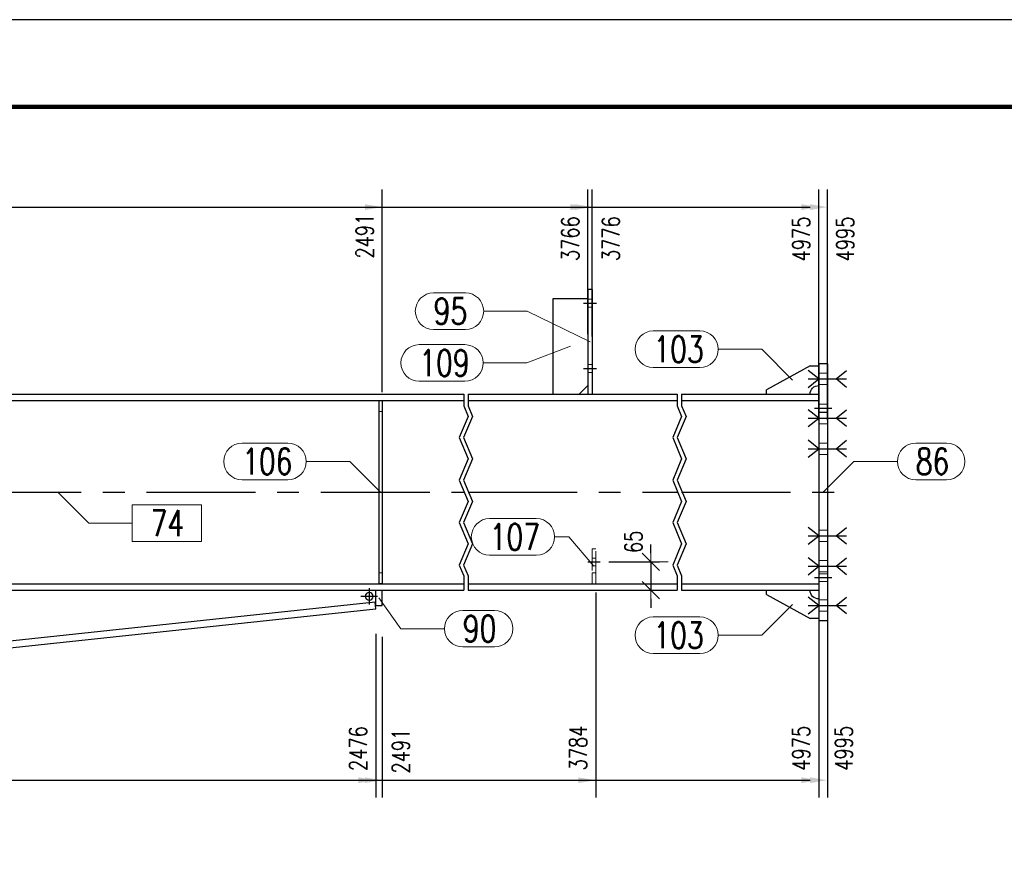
# Model space of a CAD drawing. Header units: millimetres. Extents: x 3536 to 4290, y 11030 to 11491.
# Tile 90 of 102: x 3895 to 4008, y 11364 to 11462. Entities that reach past the tile are written whole.
import ezdxf

# ---------------------------------------------------------------- set-up
doc = ezdxf.new("R2010")
doc.units = ezdxf.units.MM
doc.header["$LTSCALE"] = 10
doc.linetypes.add('HIDDEN', pattern=[0.375, 0.25, -0.125])
doc.linetypes.add('MITTE', pattern=[2, 1.25, -0.25, 0.25, -0.25])
doc.layers.get('Defpoints').update_dxf_attribs({"color": 1})
doc.layers.add('_FORMATKA', color=8, linetype='Continuous', plot=False)
for name, color, linetype, lineweight in [('_RAMKA', 7, 'Continuous', 35), ('PS_DIM', 4, 'Continuous', 13), ('PS_Hidden', 2, 'HIDDEN', 9), ('PS_Pos', 1, 'Continuous', 15), ('PS_SOLID', 7, 'Continuous', 30)]:
    doc.layers.add(name, color=color, linetype=linetype, lineweight=lineweight)
for name, color, linetype in [('PS_BOLT', 4, 'Continuous'), ('PS_MID', 5, 'MITTE'), ('PS_SHAPE', 3, 'Continuous')]:
    doc.layers.add(name, color=color, linetype=linetype)
doc.styles.add('simplex', font='simplex.shx', dxfattribs={"width": 0.75})
doc.dimstyles.new('1_20_GŁ_DS1-LS20', dxfattribs={"dimtxt": 2, "dimasz": 2, "dimexe": 2, "dimexo": 5, "dimgap": 1, "dimtad": 1, "dimjust": 4, "dimdec": 0, "dimlfac": 20, "dimtxsty": 'simplex', "dimblk1": 'NONE', "dimsah": 1, "dimcen": 2, "dimclrd": 256, "dimclre": 256, "dimclrt": 4, "dimadec": 1, "dimazin": 0, "dimtfac": 1, "dimtdec": 0, "dimtmove": 2, "dimatfit": 3, "dimfxl": 1, "dimarcsym": 0})
doc.dimstyles.new('1_20_PRZ', dxfattribs={"dimtxt": 2, "dimasz": 1, "dimexe": 2, "dimexo": 5, "dimgap": 1, "dimtad": 1, "dimdec": 0, "dimlfac": 20, "dimtxsty": 'simplex', "dimblk": 'dimznak', "dimcen": 2, "dimse1": 1, "dimse2": 1, "dimclrd": 256, "dimclrt": 4, "dimadec": 1, "dimazin": 0, "dimtfac": 1, "dimtdec": 0, "dimtix": 1, "dimtmove": 2, "dimatfit": 3, "dimldrblk": 'dim-grot', "dimfxl": 1, "dimarcsym": 0})
doc.dimstyles.new('1_20_SC', dxfattribs={"dimtxt": 2, "dimasz": 1, "dimexe": 1, "dimexo": 1, "dimgap": 1, "dimtad": 1, "dimdec": 0, "dimlfac": 20, "dimtxsty": 'simplex', "dimblk": 'dimznak', "dimcen": 2, "dimclrd": 256, "dimclre": 256, "dimclrt": 4, "dimadec": 1, "dimazin": 0, "dimtfac": 1, "dimtdec": 0, "dimtix": 1, "dimtmove": 2, "dimatfit": 3, "dimldrblk": 'dim-grot', "dimfxl": 1, "dimarcsym": 0})

# ---------------------------------------------------------------- blocks, each defined once
blk = doc.blocks.new('dimznak')
at = {"color": 0}
for points in [[(0, 2), (0, -2)], [(-2, 0), (2, 0)]]:
    blk.add_lwpolyline(points, dxfattribs=at)
at = {"color": 2}
blk.add_lwpolyline([(1, 1), (-1, -1)], dxfattribs=at)
blk = doc.blocks.new('*D16')
at = {"layer": 'Defpoints', "color": 0, "transparency": 16777216}
for p in [(3814.11, 11396.67), (3945.62, 11396.67), (3935.44, 11395.29), (3880.67, 11394.27), (3815.62, 11382.5)]:
    blk.add_point(p, dxfattribs=at)
at = {"layer": 'PS_DIM', "lineweight": -2, "transparency": 16777216}
blk.add_arc((3948.38, 11396.67), 67.76, 180.8456, 185.2464, dxfattribs=at)
for p, rotation in [((3880.63, 11396.67), 90.42281369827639), ((3881.01, 11389.48), 275.6691890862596)]:
    blk.add_blockref('dimznak', p, dxfattribs=dict(at, rotation=rotation))
at = {"layer": 'PS_DIM', "color": 4, "transparency": 16777216, "insert": (3882.91, 11393.19), "char_height": 2, "attachment_point": 5, "rotation": 273.046, "style": 'simplex'}
blk.add_mtext('6,1°', dxfattribs=at)
blk = doc.blocks.new('dim-grot')
blk.add_hatch(color=256).paths.add_polyline_path([(0, 0), (-2, 0.5), (-2, -0.5)])
blk.add_lwpolyline([(0, 0), (-2, 0.5), (-2, -0.5), (0, 0)])
blk = doc.blocks.new('*D17')
at = {"layer": 'Defpoints', "color": 0, "transparency": 16777216}
for p in [(3811.33, 11422.65), (3811.78, 11418.44), (3945.62, 11418.44), (3817.89, 11409.41), (3815.79, 11380.89)]:
    blk.add_point(p, dxfattribs=at)
at = {"layer": 'PS_DIM', "lineweight": -2, "transparency": 16777216}
blk.add_arc((3811.78, 11418.44), 10.89, 281.3529, 354.7391, dxfattribs=at)
for p, rotation in [((3822.68, 11418.44), 87.36953227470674), ((3812.94, 11407.61), 188.722470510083)]:
    blk.add_blockref('dimznak', p, dxfattribs=dict(at, rotation=rotation))
at = {"layer": 'PS_DIM', "color": 4, "transparency": 16777216, "insert": (3818.26, 11412.62), "char_height": 2, "attachment_point": 5, "rotation": 48.046, "style": 'simplex'}
blk.add_mtext('83,9°', dxfattribs=at)
blk = doc.blocks.new('*D31')
at = {"layer": 'Defpoints', "color": 0, "transparency": 16777216}
for p in [(3961.27, 11399.92), (3961.27, 11396.67), (3967.1, 11396.67)]:
    blk.add_point(p, dxfattribs=at)
at = {"layer": 'PS_DIM', "lineweight": -2, "transparency": 16777216}
for p, q in [((3967.1, 11400.92), (3967.1, 11401.92)), ((3962.27, 11399.92), (3968.1, 11399.92)), ((3967.1, 11399.92), (3967.1, 11396.67)), ((3962.27, 11396.67), (3968.1, 11396.67)), ((3967.1, 11395.67), (3967.1, 11394.67))]:
    blk.add_line(p, q, dxfattribs=at)
for p, rotation in [((3967.1, 11399.92), 270), ((3967.1, 11396.67), 90)]:
    blk.add_blockref('dimznak', p, dxfattribs=dict(at, rotation=rotation))
at = {"layer": 'PS_DIM', "color": 4, "transparency": 16777216, "insert": (3965.1, 11402.22), "char_height": 2, "attachment_point": 5, "rotation": 90, "style": 'simplex'}
blk.add_mtext('65', dxfattribs=at)
blk = doc.blocks.new('*D106')
at = {"layer": 'Defpoints', "color": 0, "transparency": 16777216}
for p in [(3936.27, 11440.65), (3936.27, 11414.42), (3811.71, 11396.67)]:
    blk.add_point(p, dxfattribs=at)
at = {"layer": 'PS_DIM', "lineweight": -2, "transparency": 16777216}
for p, q in [((3811.71, 11401.67), (3811.71, 11442.65)), ((3936.27, 11419.42), (3936.27, 11442.65)), ((3811.71, 11440.65), (3934.27, 11440.65))]:
    blk.add_line(p, q, dxfattribs=at)
at = {"layer": 'PS_DIM', "transparency": 16777216}
blk.add_solid([(3934.27, 11440.98), (3934.27, 11440.31), (3936.27, 11440.65)], dxfattribs=at)
at = {"layer": 'PS_DIM', "color": 4, "transparency": 16777216, "insert": (3934.25, 11437.31), "char_height": 2, "attachment_point": 5, "rotation": 90, "style": 'simplex'}
blk.add_mtext('2491', dxfattribs=at)
blk = doc.blocks.new('_None')
blk = doc.blocks.new('*D107')
at = {"layer": 'Defpoints', "color": 0, "transparency": 16777216}
for p in [(3959.87, 11440.65), (3959.87, 11421.08), (3811.71, 11396.67)]:
    blk.add_point(p, dxfattribs=at)
at = {"layer": 'PS_DIM', "lineweight": -2, "transparency": 16777216}
for p, q in [((3811.71, 11401.67), (3811.71, 11442.65)), ((3959.87, 11426.08), (3959.87, 11442.65)), ((3811.71, 11440.65), (3957.87, 11440.65))]:
    blk.add_line(p, q, dxfattribs=at)
at = {"layer": 'PS_DIM', "transparency": 16777216}
blk.add_solid([(3957.87, 11440.98), (3957.87, 11440.31), (3959.87, 11440.65)], dxfattribs=at)
at = {"layer": 'PS_DIM', "color": 4, "transparency": 16777216, "insert": (3957.85, 11437.02), "char_height": 2, "attachment_point": 5, "rotation": 90, "style": 'simplex'}
blk.add_mtext('3766', dxfattribs=at)
blk = doc.blocks.new('*D108')
at = {"layer": 'Defpoints', "color": 0, "transparency": 16777216}
for p in [(3960.37, 11440.65), (3960.37, 11420.8), (3811.71, 11396.67)]:
    blk.add_point(p, dxfattribs=at)
at = {"layer": 'PS_DIM', "lineweight": -2, "transparency": 16777216}
for p, q in [((3811.71, 11401.67), (3811.71, 11442.65)), ((3960.37, 11425.8), (3960.37, 11442.65)), ((3811.71, 11440.65), (3958.37, 11440.65))]:
    blk.add_line(p, q, dxfattribs=at)
at = {"layer": 'PS_DIM', "transparency": 16777216}
blk.add_solid([(3958.37, 11440.98), (3958.37, 11440.31), (3960.37, 11440.65)], dxfattribs=at)
at = {"layer": 'PS_DIM', "color": 4, "transparency": 16777216, "insert": (3962.51, 11437.02), "char_height": 2, "attachment_point": 5, "rotation": 90, "style": 'simplex'}
blk.add_mtext('3776', dxfattribs=at)
blk = doc.blocks.new('*D109')
at = {"layer": 'Defpoints', "color": 0, "transparency": 16777216}
for p in [(3986.37, 11440.65), (3986.37, 11411.2), (3811.71, 11396.67)]:
    blk.add_point(p, dxfattribs=at)
at = {"layer": 'PS_DIM', "lineweight": -2, "transparency": 16777216}
for p, q in [((3811.71, 11401.67), (3811.71, 11442.65)), ((3986.37, 11416.2), (3986.37, 11442.65)), ((3811.71, 11440.65), (3984.37, 11440.65))]:
    blk.add_line(p, q, dxfattribs=at)
at = {"layer": 'PS_DIM', "transparency": 16777216}
blk.add_solid([(3984.37, 11440.98), (3984.37, 11440.31), (3986.37, 11440.65)], dxfattribs=at)
at = {"layer": 'PS_DIM', "color": 4, "transparency": 16777216, "insert": (3984.35, 11436.98), "char_height": 2, "attachment_point": 5, "rotation": 90, "style": 'simplex'}
blk.add_mtext('4975', dxfattribs=at)
blk = doc.blocks.new('*D110')
at = {"layer": 'Defpoints', "color": 0, "transparency": 16777216}
for p in [(3987.37, 11440.65), (3987.37, 11411.2), (3811.71, 11396.67)]:
    blk.add_point(p, dxfattribs=at)
at = {"layer": 'PS_DIM', "lineweight": -2, "transparency": 16777216}
for p, q in [((3811.71, 11401.67), (3811.71, 11442.65)), ((3987.37, 11416.2), (3987.37, 11442.65)), ((3811.71, 11440.65), (3985.37, 11440.65))]:
    blk.add_line(p, q, dxfattribs=at)
at = {"layer": 'PS_DIM', "transparency": 16777216}
blk.add_solid([(3985.37, 11440.98), (3985.37, 11440.31), (3987.37, 11440.65)], dxfattribs=at)
at = {"layer": 'PS_DIM', "color": 4, "transparency": 16777216, "insert": (3989.4, 11436.98), "char_height": 2, "attachment_point": 5, "rotation": 90, "style": 'simplex'}
blk.add_mtext('4995', dxfattribs=at)
blk = doc.blocks.new('*D114')
at = {"layer": 'Defpoints', "color": 0, "transparency": 16777216}
for p in [(3811.71, 11396.67), (3935.52, 11396.67), (3935.52, 11374.87)]:
    blk.add_point(p, dxfattribs=at)
at = {"layer": 'PS_DIM', "lineweight": -2, "transparency": 16777216}
for p, q in [((3811.71, 11391.67), (3811.71, 11372.87)), ((3935.52, 11391.67), (3935.52, 11372.87)), ((3811.71, 11374.87), (3933.52, 11374.87))]:
    blk.add_line(p, q, dxfattribs=at)
at = {"layer": 'PS_DIM', "transparency": 16777216}
blk.add_solid([(3933.52, 11375.2), (3933.52, 11374.54), (3935.52, 11374.87)], dxfattribs=at)
at = {"layer": 'PS_DIM', "color": 4, "transparency": 16777216, "insert": (3933.5, 11378.5), "char_height": 2, "attachment_point": 5, "rotation": 90, "style": 'simplex'}
blk.add_mtext('2476', dxfattribs=at)
blk = doc.blocks.new('*D115')
at = {"layer": 'Defpoints', "color": 0, "transparency": 16777216}
for p in [(3811.71, 11396.67), (3936.27, 11396.31), (3936.27, 11374.87)]:
    blk.add_point(p, dxfattribs=at)
at = {"layer": 'PS_DIM', "lineweight": -2, "transparency": 16777216}
for p, q in [((3811.71, 11391.67), (3811.71, 11372.87)), ((3936.27, 11391.31), (3936.27, 11372.87)), ((3811.71, 11374.87), (3934.27, 11374.87))]:
    blk.add_line(p, q, dxfattribs=at)
at = {"layer": 'PS_DIM', "transparency": 16777216}
blk.add_solid([(3934.27, 11375.2), (3934.27, 11374.54), (3936.27, 11374.87)], dxfattribs=at)
at = {"layer": 'PS_DIM', "color": 4, "transparency": 16777216, "insert": (3938.4, 11378.21), "char_height": 2, "attachment_point": 5, "rotation": 90, "style": 'simplex'}
blk.add_mtext('2491', dxfattribs=at)
blk = doc.blocks.new('*D116')
at = {"layer": 'Defpoints', "color": 0, "transparency": 16777216}
for p in [(3960.77, 11401.42), (3811.71, 11396.67), (3960.77, 11374.87)]:
    blk.add_point(p, dxfattribs=at)
at = {"layer": 'PS_DIM', "lineweight": -2, "transparency": 16777216}
for p, q in [((3960.77, 11396.42), (3960.77, 11372.87)), ((3811.71, 11391.67), (3811.71, 11372.87)), ((3811.71, 11374.87), (3958.77, 11374.87))]:
    blk.add_line(p, q, dxfattribs=at)
at = {"layer": 'PS_DIM', "transparency": 16777216}
blk.add_solid([(3958.77, 11375.2), (3958.77, 11374.54), (3960.77, 11374.87)], dxfattribs=at)
at = {"layer": 'PS_DIM', "color": 4, "transparency": 16777216, "insert": (3958.75, 11378.57), "char_height": 2, "attachment_point": 5, "rotation": 90, "style": 'simplex'}
blk.add_mtext('3784', dxfattribs=at)
blk = doc.blocks.new('*D117')
at = {"layer": 'Defpoints', "color": 0, "transparency": 16777216}
for p in [(3986.37, 11405.34), (3811.71, 11396.67), (3986.37, 11374.87)]:
    blk.add_point(p, dxfattribs=at)
at = {"layer": 'PS_DIM', "lineweight": -2, "transparency": 16777216}
for p, q in [((3986.37, 11400.34), (3986.37, 11372.87)), ((3811.71, 11391.67), (3811.71, 11372.87)), ((3811.71, 11374.87), (3984.37, 11374.87))]:
    blk.add_line(p, q, dxfattribs=at)
at = {"layer": 'PS_DIM', "transparency": 16777216}
blk.add_solid([(3984.37, 11375.2), (3984.37, 11374.54), (3986.37, 11374.87)], dxfattribs=at)
at = {"layer": 'PS_DIM', "color": 4, "transparency": 16777216, "insert": (3984.35, 11378.53), "char_height": 2, "attachment_point": 5, "rotation": 90, "style": 'simplex'}
blk.add_mtext('4975', dxfattribs=at)
blk = doc.blocks.new('*D118')
at = {"layer": 'Defpoints', "color": 0, "transparency": 16777216}
for p in [(3987.37, 11405.36), (3811.71, 11396.67), (3987.37, 11374.87)]:
    blk.add_point(p, dxfattribs=at)
at = {"layer": 'PS_DIM', "lineweight": -2, "transparency": 16777216}
for p, q in [((3987.37, 11400.36), (3987.37, 11372.87)), ((3811.71, 11391.67), (3811.71, 11372.87)), ((3811.71, 11374.87), (3985.37, 11374.87))]:
    blk.add_line(p, q, dxfattribs=at)
at = {"layer": 'PS_DIM', "transparency": 16777216}
blk.add_solid([(3985.37, 11375.2), (3985.37, 11374.54), (3987.37, 11374.87)], dxfattribs=at)
at = {"layer": 'PS_DIM', "color": 4, "transparency": 16777216, "insert": (3989.25, 11378.53), "char_height": 2, "attachment_point": 5, "rotation": 90, "style": 'simplex'}
blk.add_mtext('4995', dxfattribs=at)
blk = doc.blocks.new('*X359')
at = {"color": 30, "linetype": 'Continuous'}
for p, q in [((3986.37, 11420.92), (3985.17, 11421.88)), ((3988.37, 11420.92), (3989.57, 11421.88)), ((3985.17, 11419.96), (3986.37, 11420.92)), ((3985.17, 11420.92), (3989.57, 11420.92)), ((3989.57, 11419.96), (3988.37, 11420.92))]:
    blk.add_line(p, q, dxfattribs=at)
blk = doc.blocks.new('*X362')
at = {"color": 30, "linetype": 'Continuous'}
for p, q in [((3986.37, 11399.42), (3985.17, 11400.38)), ((3988.37, 11399.42), (3989.57, 11400.38)), ((3985.17, 11398.46), (3986.37, 11399.42)), ((3985.17, 11399.42), (3989.57, 11399.42)), ((3989.57, 11398.46), (3988.37, 11399.42))]:
    blk.add_line(p, q, dxfattribs=at)
blk = doc.blocks.new('*X365')
at = {"color": 30, "linetype": 'Continuous'}
for p, q in [((3986.37, 11416.42), (3985.17, 11417.38)), ((3988.37, 11416.42), (3989.57, 11417.38)), ((3985.17, 11415.46), (3986.37, 11416.42)), ((3985.17, 11416.42), (3989.57, 11416.42)), ((3989.57, 11415.46), (3988.37, 11416.42))]:
    blk.add_line(p, q, dxfattribs=at)
blk = doc.blocks.new('*X367')
at = {"color": 30, "linetype": 'Continuous'}
for p, q in [((3986.37, 11420.92), (3985.17, 11421.88)), ((3988.37, 11420.92), (3989.57, 11421.88)), ((3985.17, 11419.96), (3986.37, 11420.92)), ((3985.17, 11420.92), (3989.57, 11420.92)), ((3989.57, 11419.96), (3988.37, 11420.92))]:
    blk.add_line(p, q, dxfattribs=at)
blk = doc.blocks.new('*X370')
at = {"color": 30, "linetype": 'Continuous'}
for p, q in [((3986.37, 11402.92), (3985.17, 11403.88)), ((3985.17, 11401.96), (3986.37, 11402.92)), ((3985.17, 11402.92), (3989.57, 11402.92)), ((3988.37, 11402.92), (3989.57, 11403.88)), ((3989.57, 11401.96), (3988.37, 11402.92))]:
    blk.add_line(p, q, dxfattribs=at)
blk = doc.blocks.new('*X372')
at = {"color": 30, "linetype": 'Continuous'}
for p, q in [((3986.37, 11416.42), (3985.17, 11417.38)), ((3988.37, 11416.42), (3989.57, 11417.38)), ((3985.17, 11415.46), (3986.37, 11416.42)), ((3985.17, 11416.42), (3989.57, 11416.42)), ((3989.57, 11415.46), (3988.37, 11416.42))]:
    blk.add_line(p, q, dxfattribs=at)
blk = doc.blocks.new('*X373')
at = {"color": 30, "linetype": 'Continuous'}
for p, q in [((3986.37, 11394.92), (3985.17, 11395.88)), ((3988.37, 11394.92), (3989.57, 11395.88)), ((3985.17, 11393.96), (3986.37, 11394.92)), ((3985.17, 11394.92), (3989.57, 11394.92)), ((3989.57, 11393.96), (3988.37, 11394.92))]:
    blk.add_line(p, q, dxfattribs=at)
blk = doc.blocks.new('*X377')
at = {"color": 30, "linetype": 'Continuous'}
for p, q in [((3986.37, 11402.92), (3985.17, 11403.88)), ((3985.17, 11401.96), (3986.37, 11402.92)), ((3985.17, 11402.92), (3989.57, 11402.92)), ((3988.37, 11402.92), (3989.57, 11403.88)), ((3989.57, 11401.96), (3988.37, 11402.92))]:
    blk.add_line(p, q, dxfattribs=at)
blk = doc.blocks.new('*X378')
at = {"color": 30, "linetype": 'Continuous'}
for p, q in [((3986.37, 11394.92), (3985.17, 11395.88)), ((3988.37, 11394.92), (3989.57, 11395.88)), ((3985.17, 11393.96), (3986.37, 11394.92)), ((3985.17, 11394.92), (3989.57, 11394.92)), ((3989.57, 11393.96), (3988.37, 11394.92))]:
    blk.add_line(p, q, dxfattribs=at)
blk = doc.blocks.new('*X379')
at = {"color": 1}
for p, q in [((3945.62, 11419.17), (3945.62, 11417.85)), ((3946.12, 11419.17), (3946.12, 11417.85)), ((3970.12, 11419.17), (3970.12, 11417.85)), ((3970.62, 11419.17), (3970.62, 11417.85)), ((3945.62, 11417.85), (3946.13, 11416.63)), ((3946.12, 11417.85), (3946.63, 11416.63)), ((3970.12, 11417.85), (3970.63, 11416.63)), ((3970.62, 11417.85), (3971.13, 11416.63)), ((3946.13, 11416.63), (3945.1, 11414.19)), ((3946.63, 11416.63), (3945.6, 11414.19)), ((3970.63, 11416.63), (3969.6, 11414.19)), ((3971.13, 11416.63), (3970.1, 11414.19)), ((3945.1, 11414.19), (3946.13, 11411.75)), ((3945.6, 11414.19), (3946.63, 11411.75)), ((3969.6, 11414.19), (3970.63, 11411.75)), ((3970.1, 11414.19), (3971.13, 11411.75)), ((3946.13, 11411.75), (3945.1, 11409.31)), ((3946.63, 11411.75), (3945.6, 11409.31)), ((3970.63, 11411.75), (3969.6, 11409.31)), ((3971.13, 11411.75), (3970.1, 11409.31)), ((3945.1, 11409.31), (3946.13, 11406.87)), ((3945.6, 11409.31), (3946.63, 11406.87)), ((3969.6, 11409.31), (3970.63, 11406.87)), ((3970.1, 11409.31), (3971.13, 11406.87)), ((3946.13, 11406.87), (3945.1, 11404.44)), ((3946.63, 11406.87), (3945.6, 11404.44)), ((3970.63, 11406.87), (3969.6, 11404.44)), ((3971.13, 11406.87), (3970.1, 11404.44)), ((3945.1, 11404.44), (3946.13, 11402)), ((3945.6, 11404.44), (3946.63, 11402)), ((3969.6, 11404.44), (3970.63, 11402)), ((3970.1, 11404.44), (3971.13, 11402)), ((3946.13, 11402), (3945.1, 11399.56)), ((3946.63, 11402), (3945.6, 11399.56)), ((3970.63, 11402), (3969.6, 11399.56)), ((3971.13, 11402), (3970.1, 11399.56)), ((3945.1, 11399.56), (3945.62, 11398.34)), ((3945.6, 11399.56), (3946.12, 11398.34)), ((3969.6, 11399.56), (3970.12, 11398.34)), ((3970.1, 11399.56), (3970.62, 11398.34)), ((3945.62, 11398.34), (3945.62, 11396.67)), ((3946.12, 11398.34), (3946.12, 11396.67)), ((3970.12, 11398.34), (3970.12, 11396.67)), ((3970.62, 11398.34), (3970.62, 11396.67))]:
    blk.add_line(p, q, dxfattribs=at)
at = {"layer": 'PS_Hidden', "color": 2, "linetype": 'HIDDEN'}
for p, q in [((3960.37, 11430.07), (3959.87, 11430.07)), ((3960.37, 11429.17), (3959.87, 11429.17)), ((3960.37, 11422.57), (3959.87, 11422.57)), ((3960.37, 11421.67), (3959.87, 11421.67)), ((3987.37, 11421.57), (3986.37, 11421.57)), ((3987.37, 11420.27), (3986.37, 11420.27)), ((3987.37, 11418.02), (3986.37, 11418.02)), ((3935.87, 11417.17), (3936.27, 11417.17)), ((3987.37, 11417.12), (3986.37, 11417.12)), ((3987.37, 11417.07), (3986.37, 11417.07)), ((3987.37, 11415.77), (3986.37, 11415.77)), ((3987.37, 11413.57), (3986.37, 11413.57)), ((3987.37, 11412.27), (3986.37, 11412.27)), ((3987.37, 11403.57), (3986.37, 11403.57)), ((3987.37, 11402.27), (3986.37, 11402.27)), ((3960.37, 11401.42), (3960.37, 11398.67)), ((3960.77, 11401.42), (3960.37, 11401.42)), ((3960.77, 11398.67), (3960.77, 11401.42)), ((3960.77, 11400.37), (3960.37, 11400.37)), ((3987.37, 11400.07), (3986.37, 11400.07)), ((3936.27, 11398.67), (3935.87, 11398.67)), ((3960.77, 11399.47), (3960.37, 11399.47)), ((3960.37, 11397.42), (3960.37, 11398.67)), ((3960.37, 11398.67), (3960.77, 11398.67)), ((3960.77, 11398.67), (3960.77, 11397.42)), ((3987.37, 11398.77), (3986.37, 11398.77)), ((3987.37, 11398.57), (3986.37, 11398.57)), ((3960.77, 11397.42), (3960.37, 11397.42)), ((3987.37, 11397.67), (3986.37, 11397.67)), ((3987.37, 11395.57), (3986.37, 11395.57)), ((3987.37, 11394.27), (3986.37, 11394.27))]:
    blk.add_line(p, q, dxfattribs=at)
at = {"layer": 'PS_MID', "color": 5, "linetype": 'MITTE'}
for p, q in [((3959.37, 11429.62), (3960.87, 11429.62)), ((3959.37, 11429.62), (3960.87, 11429.62)), ((3959.37, 11429.62), (3960.87, 11429.62)), ((3959.37, 11429.62), (3960.87, 11429.62)), ((3959.37, 11422.12), (3960.87, 11422.12)), ((3959.37, 11422.12), (3960.87, 11422.12)), ((3959.37, 11422.12), (3960.87, 11422.12)), ((3959.37, 11422.12), (3960.87, 11422.12)), ((3985.87, 11420.92), (3987.87, 11420.92)), ((3985.87, 11420.92), (3987.87, 11420.92)), ((3985.87, 11417.57), (3987.87, 11417.57)), ((3985.87, 11417.57), (3987.87, 11417.57)), ((3985.87, 11416.42), (3987.87, 11416.42)), ((3985.87, 11416.42), (3987.87, 11416.42)), ((3985.87, 11412.92), (3987.87, 11412.92)), ((3985.87, 11412.92), (3987.87, 11412.92)), ((3809.21, 11407.92), (3945.62, 11407.92)), ((3946.12, 11407.92), (3970.12, 11407.92)), ((3970.62, 11407.92), (3988.87, 11407.92)), ((3985.87, 11402.92), (3987.87, 11402.92)), ((3985.87, 11402.92), (3987.87, 11402.92)), ((3959.87, 11399.92), (3961.27, 11399.92)), ((3985.87, 11399.42), (3987.87, 11399.42)), ((3985.87, 11399.42), (3987.87, 11399.42)), ((3985.87, 11398.12), (3987.87, 11398.12)), ((3985.87, 11398.12), (3987.87, 11398.12)), ((3934.77, 11396.92), (3934.77, 11395.02)), ((3935.72, 11395.97), (3933.82, 11395.97)), ((3985.87, 11394.92), (3987.87, 11394.92)), ((3985.87, 11394.92), (3987.87, 11394.92))]:
    blk.add_line(p, q, dxfattribs=at)
at = {"layer": 'PS_SOLID', "color": 7, "linetype": 'Continuous'}
for p, q in [((3959.87, 11431.17), (3959.87, 11419.17)), ((3960.37, 11431.17), (3959.87, 11431.17)), ((3960.37, 11431.17), (3960.37, 11419.17)), ((3955.87, 11419.17), (3955.87, 11430.17)), ((3955.87, 11430.17), (3959.87, 11430.17)), ((3985.37, 11422.42), (3980.37, 11419.67)), ((3985.37, 11422.42), (3986.37, 11422.42)), ((3987.37, 11422.67), (3986.37, 11422.67)), ((3986.37, 11422.67), (3986.37, 11393.17)), ((3987.37, 11422.67), (3987.37, 11393.17)), ((3958.87, 11419.17), (3959.87, 11420.17)), ((3811.71, 11419.17), (3945.62, 11419.17)), ((3946.12, 11419.17), (3970.12, 11419.17)), ((3970.62, 11419.17), (3986.37, 11419.17)), ((3980.37, 11419.17), (3980.37, 11419.67)), ((3811.78, 11418.44), (3945.62, 11418.44)), ((3935.87, 11418.42), (3935.87, 11397.42)), ((3936.27, 11418.42), (3935.87, 11418.42)), ((3936.27, 11418.42), (3936.27, 11397.42)), ((3946.12, 11418.44), (3970.12, 11418.44)), ((3970.62, 11418.44), (3986.37, 11418.44)), ((3814.03, 11397.4), (3945.62, 11397.4)), ((3936.27, 11397.42), (3935.87, 11397.42)), ((3946.12, 11397.4), (3970.12, 11397.4)), ((3970.62, 11397.4), (3986.37, 11397.4)), ((3814.11, 11396.67), (3945.62, 11396.67)), ((3935.52, 11394.92), (3935.52, 11396.67)), ((3935.52, 11396.67), (3936.27, 11396.67)), ((3936.27, 11394.92), (3936.27, 11396.67)), ((3946.12, 11396.67), (3970.12, 11396.67)), ((3970.62, 11396.67), (3986.37, 11396.67)), ((3980.37, 11396.17), (3980.37, 11396.67)), ((3980.37, 11396.17), (3985.37, 11393.42)), ((3935.44, 11395.29), (3815.62, 11382.5)), ((3935.52, 11395.3), (3935.44, 11395.29)), ((3935.52, 11394.54), (3935.44, 11395.29)), ((3815.7, 11381.75), (3935.52, 11394.54)), ((3935.52, 11394.92), (3936.27, 11394.92)), ((3986.37, 11393.42), (3985.37, 11393.42)), ((3987.37, 11393.17), (3986.37, 11393.17))]:
    blk.add_line(p, q, dxfattribs=at)
at = {"layer": 'PS_SOLID', "color": 7, "extrusion": (0, 0, -1)}
blk.add_circle((-3934.77, 11395.97), 0.45, dxfattribs=at)
at = {"layer": 'PS_SOLID', "extrusion": (0, 0, -1)}
for centre, start, end in [((-3986.37, 11419.17), 0, 90), ((-3986.37, 11396.67), 270, 360)]:
    blk.add_arc(centre, 1, start, end, dxfattribs=at)
blk = doc.blocks.new('*X381')
at = {"color": 30, "linetype": 'Continuous'}
for p, q in [((3986.37, 11412.92), (3985.17, 11413.88)), ((3988.37, 11412.92), (3989.57, 11413.88)), ((3985.17, 11411.96), (3986.37, 11412.92)), ((3985.17, 11412.92), (3989.57, 11412.92)), ((3989.57, 11411.96), (3988.37, 11412.92))]:
    blk.add_line(p, q, dxfattribs=at)
blk = doc.blocks.new('*X383')
at = {"color": 30, "linetype": 'Continuous'}
for p, q in [((3986.37, 11399.42), (3985.17, 11400.38)), ((3988.37, 11399.42), (3989.57, 11400.38)), ((3985.17, 11398.46), (3986.37, 11399.42)), ((3985.17, 11399.42), (3989.57, 11399.42)), ((3989.57, 11398.46), (3988.37, 11399.42))]:
    blk.add_line(p, q, dxfattribs=at)
blk = doc.blocks.new('*X384')
at = {"color": 30, "linetype": 'Continuous'}
for p, q in [((3986.37, 11412.92), (3985.17, 11413.88)), ((3988.37, 11412.92), (3989.57, 11413.88)), ((3985.17, 11411.96), (3986.37, 11412.92)), ((3985.17, 11412.92), (3989.57, 11412.92)), ((3989.57, 11411.96), (3988.37, 11412.92))]:
    blk.add_line(p, q, dxfattribs=at)
blk = doc.blocks.new('*X385')
at = {"color": 1}
for p, q in [((3899.04, 11407.92), (3902.57, 11404.38)), ((3915.52, 11406.48), (3907.57, 11406.48)), ((3907.57, 11406.48), (3907.57, 11402.28)), ((3915.52, 11402.28), (3915.52, 11406.48)), ((3902.57, 11404.38), (3907.57, 11404.38)), ((3907.57, 11402.28), (3915.52, 11402.28))]:
    blk.add_line(p, q, dxfattribs=at)
at = {"color": 30, "style": 'simplex', "width": 0.75}
blk.add_text('74', height=3, dxfattribs=at).set_placement((3909.67, 11402.88))
blk = doc.blocks.new('*X393')
at = {"color": 1}
for p, q in [((3997.5, 11413.55), (4001.04, 11413.55)), ((3986.87, 11407.92), (3990.4, 11411.45)), ((3990.4, 11411.45), (3995.4, 11411.45)), ((3997.5, 11409.35), (4001.04, 11409.35))]:
    blk.add_line(p, q, dxfattribs=at)
for centre, start, end in [((3997.5, 11411.45), 90, 270), ((4001.04, 11411.45), 270, 90)]:
    blk.add_arc(centre, 2.1, start, end, dxfattribs=at)
at = {"color": 2, "style": 'simplex', "width": 0.75}
blk.add_text('86', height=3, dxfattribs=at).set_placement((3997.5, 11409.95))
blk = doc.blocks.new('*X394')
at = {"color": 1}
for p, q in [((3983.37, 11395.04), (3979.83, 11391.51)), ((3967.38, 11393.61), (3972.73, 11393.61)), ((3974.83, 11391.51), (3979.83, 11391.51)), ((3967.38, 11389.41), (3972.73, 11389.41))]:
    blk.add_line(p, q, dxfattribs=at)
for centre, start, end in [((3967.38, 11391.51), 90, 270), ((3972.73, 11391.51), 270, 90)]:
    blk.add_arc(centre, 2.1, start, end, dxfattribs=at)
at = {"color": 2, "style": 'simplex', "width": 0.75}
blk.add_text('103', height=3, dxfattribs=at).set_placement((3967.38, 11390.01))
blk = doc.blocks.new('*X395')
at = {"color": 1}
for p, q in [((3967.38, 11426.43), (3972.73, 11426.43)), ((3974.83, 11424.33), (3979.83, 11424.33)), ((3983.37, 11420.79), (3979.83, 11424.33)), ((3967.38, 11422.23), (3972.73, 11422.23))]:
    blk.add_line(p, q, dxfattribs=at)
for centre, start, end in [((3967.38, 11424.33), 90, 270), ((3972.73, 11424.33), 270, 90)]:
    blk.add_arc(centre, 2.1, start, end, dxfattribs=at)
at = {"color": 2, "style": 'simplex', "width": 0.75}
blk.add_text('103', height=3, dxfattribs=at).set_placement((3967.38, 11422.83))
blk = doc.blocks.new('*X396')
at = {"color": 1}
for p, q in [((3948.59, 11404.9), (3953.95, 11404.9)), ((3956.05, 11402.8), (3957.69, 11402.8)), ((3960.57, 11399.42), (3957.69, 11402.8)), ((3948.59, 11400.7), (3953.95, 11400.7))]:
    blk.add_line(p, q, dxfattribs=at)
for centre, start, end in [((3948.59, 11402.8), 90, 270), ((3953.95, 11402.8), 270, 90)]:
    blk.add_arc(centre, 2.1, start, end, dxfattribs=at)
at = {"color": 2, "style": 'simplex', "width": 0.75}
blk.add_text('107', height=3, dxfattribs=at).set_placement((3948.59, 11401.3))
blk = doc.blocks.new('*X397')
at = {"color": 1}
for p, q in [((3920.18, 11413.55), (3925.43, 11413.55)), ((3927.53, 11411.45), (3932.53, 11411.45)), ((3936.07, 11407.92), (3932.53, 11411.45)), ((3920.18, 11409.35), (3925.43, 11409.35))]:
    blk.add_line(p, q, dxfattribs=at)
for centre, start, end in [((3920.18, 11411.45), 90, 270), ((3925.43, 11411.45), 270, 90)]:
    blk.add_arc(centre, 2.1, start, end, dxfattribs=at)
at = {"color": 2, "style": 'simplex', "width": 0.75}
blk.add_text('106', height=3, dxfattribs=at).set_placement((3920.18, 11409.95))
blk = doc.blocks.new('*X398')
at = {"color": 1}
for p, q in [((3920.18, 11413.55), (3925.43, 11413.55)), ((3927.53, 11411.45), (3932.53, 11411.45)), ((3936.07, 11407.92), (3932.53, 11411.45)), ((3920.18, 11409.35), (3925.43, 11409.35))]:
    blk.add_line(p, q, dxfattribs=at)
for centre, start, end in [((3920.18, 11411.45), 90, 270), ((3925.43, 11411.45), 270, 90)]:
    blk.add_arc(centre, 2.1, start, end, dxfattribs=at)
at = {"color": 2, "style": 'simplex', "width": 0.75}
blk.add_text('106', height=3, dxfattribs=at).set_placement((3920.18, 11409.95))
blk = doc.blocks.new('*X399')
at = {"color": 1}
for p, q in [((3935.89, 11395.79), (3938.41, 11392.26)), ((3945.51, 11394.36), (3949.15, 11394.36)), ((3938.41, 11392.26), (3943.41, 11392.26)), ((3945.51, 11390.16), (3949.15, 11390.16))]:
    blk.add_line(p, q, dxfattribs=at)
for centre, start, end in [((3945.51, 11392.26), 90, 270), ((3949.15, 11392.26), 270, 90)]:
    blk.add_arc(centre, 2.1, start, end, dxfattribs=at)
at = {"color": 2, "style": 'simplex', "width": 0.75}
blk.add_text('90', height=3, dxfattribs=at).set_placement((3945.51, 11390.76))
blk = doc.blocks.new('*X400')
at = {"color": 1}
for p, q in [((3940.51, 11424.86), (3945.76, 11424.86)), ((3957.87, 11424.67), (3952.86, 11422.76)), ((3947.86, 11422.76), (3952.86, 11422.76)), ((3940.51, 11420.66), (3945.76, 11420.66))]:
    blk.add_line(p, q, dxfattribs=at)
for centre, start, end in [((3940.51, 11422.76), 90, 270), ((3945.76, 11422.76), 270, 90)]:
    blk.add_arc(centre, 2.1, start, end, dxfattribs=at)
at = {"color": 2, "style": 'simplex', "width": 0.75}
blk.add_text('109', height=3, dxfattribs=at).set_placement((3940.51, 11421.26))
blk = doc.blocks.new('*X401')
at = {"color": 1}
for p, q in [((3942.16, 11430.8), (3945.81, 11430.8)), ((3947.91, 11428.7), (3952.91, 11428.7)), ((3960.12, 11425.17), (3952.91, 11428.7)), ((3942.16, 11426.6), (3945.81, 11426.6))]:
    blk.add_line(p, q, dxfattribs=at)
for centre, start, end in [((3942.16, 11428.7), 90, 270), ((3945.81, 11428.7), 270, 90)]:
    blk.add_arc(centre, 2.1, start, end, dxfattribs=at)
at = {"color": 2, "style": 'simplex', "width": 0.75}
blk.add_text('95', height=3, dxfattribs=at).set_placement((3942.16, 11427.2))

msp = doc.modelspace()

# ---------------------------------------------------------------- linework, layer by layer
at = {"layer": '_FORMATKA', "lineweight": -3}
msp.add_lwpolyline([(3537.939, 11042.152), (4287.939, 11042.152), (4287.939, 11462.152), (3537.939, 11462.152)], close=True, dxfattribs=at)
at = {"layer": '_RAMKA', "lineweight": -3, "const_width": 0.5}
msp.add_lwpolyline([(3567.939, 11052.152), (4277.939, 11052.152), (4277.939, 11452.152), (3567.939, 11452.152)], close=True, dxfattribs=at)

# ---------------------------------------------------------------- block references
at = {"layer": 'PS_BOLT', "color": 30}
for name in ['*X359', '*X367', '*X365', '*X372', '*X381', '*X384', '*X370', '*X377', '*X362', '*X383', '*X373', '*X378']:
    msp.add_blockref(name, (0, 0), dxfattribs=at)
at = {"layer": 'PS_Pos'}
for name in ['*X401', '*X395', '*X400', '*X397', '*X398', '*X393', '*X385', '*X396', '*X399', '*X394']:
    msp.add_blockref(name, (0, 0), dxfattribs=at)
at = {"layer": 'PS_SHAPE'}
msp.add_blockref('*X379', (0, 0), dxfattribs=at)

# ---------------------------------------------------------------- dimensions: what is measured, and where the dimension line sits
at = {"layer": 'PS_DIM'}
for base, p2, picture, middle in [((3936.269, 11440.647), (3936.269, 11414.419), '*D106', (3934.249, 11437.306)), ((3935.519, 11374.871), (3935.519, 11396.669), '*D114', (3933.499, 11378.498)), ((3936.269, 11374.871), (3936.269, 11396.313), '*D115', (3938.401, 11378.213))]:
    dim = msp.add_linear_dim(base=base, p1=(3811.706, 11396.669), p2=p2, dimstyle='1_20_GŁ_DS1-LS20', dxfattribs=at)
    dim.commit()
    dim.dimension.update_dxf_attribs({"geometry": picture, "text_midpoint": middle, "dimtype": 128, "text_rotation": 90})
for base, p2, text, picture, middle in [((3959.869, 11440.647), (3959.869, 11421.08), '3766', '*D107', (3957.849, 11437.02)), ((3960.369, 11440.647), (3960.369, 11420.797), '3776', '*D108', (3962.511, 11437.02)), ((3986.369, 11440.647), (3986.369, 11411.199), '4975', '*D109', (3984.349, 11436.985)), ((3987.369, 11440.647), (3987.369, 11411.199), '4995', '*D110', (3989.4, 11436.985)), ((3987.369, 11374.871), (3987.369, 11405.358), '4995', '*D118', (3989.254, 11378.534)), ((3986.369, 11374.871), (3986.369, 11405.341), '4975', '*D117', (3984.349, 11378.534)), ((3960.769, 11374.871), (3960.769, 11401.419), '3784', '*D116', (3958.749, 11378.57))]:
    dim = msp.add_linear_dim(base=base, p1=(3811.706, 11396.669), p2=p2, text=text, dimstyle='1_20_GŁ_DS1-LS20', dxfattribs=at)
    dim.commit()
    dim.dimension.update_dxf_attribs({"geometry": picture, "text_midpoint": middle, "dimtype": 128, "text_rotation": 90})
for base, line1, line2, picture, middle in [((3817.886, 11409.414), ((3811.784, 11418.439), (3945.619, 11418.439)), ((3811.334, 11422.649), (3815.792, 11380.887)), '*D17', (3818.257, 11412.62)), ((3880.669, 11394.268), ((3814.107, 11396.669), (3945.619, 11396.669)), ((3935.439, 11395.288), (3815.619, 11382.5)), '*D16', (3882.91, 11393.185))]:
    dim = msp.add_angular_dim_2l(base=base, line1=line1, line2=line2, dimstyle='1_20_PRZ', dxfattribs=at)
    dim.commit()
    dim.dimension.update_dxf_attribs({"geometry": picture, "text_midpoint": middle})
dim = msp.add_linear_dim(base=(3967.1, 11396.669), p1=(3961.269, 11399.919), p2=(3961.269, 11396.669), angle=90, dimstyle='1_20_SC', dxfattribs=at)
dim.commit()
dim.dimension.update_dxf_attribs({"geometry": '*D31', "text_midpoint": (3965.1, 11402.219), "dimtype": 128})

doc.saveas('drawing.dxf')
